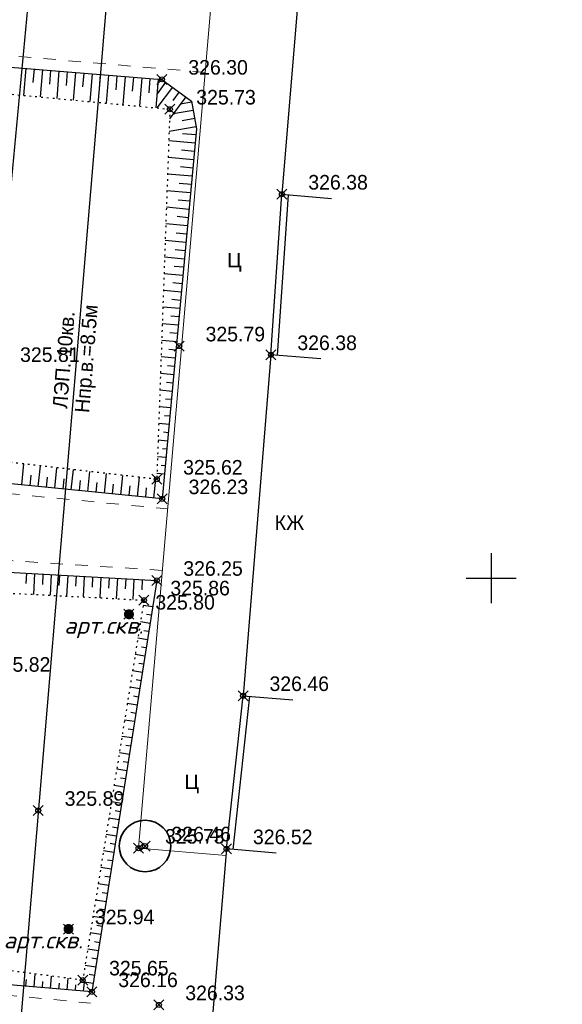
# Model space of a CAD drawing. Header units: metres. Extents: x 703769 to 722343, y 4313031 to 4317457.
# Tile 227 of 256: x 708250 to 708283, y 4314853 to 4314912. Entities that reach past the tile are written whole.
import ezdxf

# ---------------------------------------------------------------- set-up
doc = ezdxf.new("R2010")
doc.units = ezdxf.units.M
doc.header["$LTSCALE"] = 0.5
doc.header["$PDMODE"] = 35
doc.header["$PDSIZE"] = 0.3
for name, pattern in [('Auto_Street_NotBorder_Line_m1', [3, 1.5, -1.5]), ('ДОРОГИ_СТРОЯЩ', [9, 8, -1]), ('Контура низ откосов  Штриховая 0.1-0.5 - - - - - - -', [0.6, 0.1, -0.5])]:
    doc.linetypes.add(name, pattern=pattern)
for name, color, linetype in [('(001) Сетка', 92, 'Continuous'), ('(004) Точки рельефа', 7, 'Continuous'), ('(007) Здания', 7, 'Continuous'), ('(013) Газ', 30, 'ИК_Газопровод -------г--------'), ('(022) Возд. Линии', 7, 'Continuous'), ('(025) Дорога', 7, 'Continuous'), ('(028) Гидротехн.', 7, 'Continuous'), ('(035) Откосы', 7, 'Continuous'), ('(040) Ограда', 7, 'Continuous')]:
    doc.layers.add(name, color=color, linetype=linetype)
doc.layers.add('AUTO#_ROADS_EXIST_L', color=7, linetype='Continuous', lineweight=15, true_color=0x000000)
doc.styles.add('BM-431', font='txt')
doc.styles.add('D-431', font='txt')
doc.styles.add('P-131', font='txt')
doc.styles.add('S', font='txtwr', dxfattribs={"oblique": 15})
doc.styles.get("Standard").update_dxf_attribs({"font": 'times.ttf'})
doc.linetypes.add('GAZ_VOZDUSH', pattern='A,1,-2,["~",Standard,S=3,R=0,X=-1.5,Y=-1.5],-1,10', length=14)
doc.linetypes.add('ИК_Газопровод -------г--------', pattern='A,9,-0.6,["Г",Standard,S=1.2,R=0,X=0,Y=-0.6],-1.2', length=10.8)
doc.linetypes.add('ОГРАДА_ГЛИН', pattern='A,4,["|",Standard,S=0.8,R=0,X=0,Y=-0.8],0.5,["|",Standard,S=0.8,R=0,X=0,Y=-0.8],3.5', length=8)

# ---------------------------------------------------------------- blocks, each defined once
blk = doc.blocks.new('301')
at = {"color": 3, "linetype": 'Continuous', "const_width": 0.6}
blk.add_lwpolyline([(-0.3, 0, 1), (0.3, 0, 1)], format="xyb", close=True, dxfattribs=at)
at = {"color": 7, "style": 'S', "oblique": 15, "flags": 8}
blk.add_attdef('SK', (1.383373, -1.013531), '', height=2, dxfattribs=at)
blk = doc.blocks.new('Setka')
at = {"layer": '(001) Сетка'}
for p, q in [((0, 1.5), (0, -1.5)), ((-1.5, 0), (1.5, 0))]:
    blk.add_line(p, q, dxfattribs=at)

msp = doc.modelspace()

# ---------------------------------------------------------------- linework, layer by layer
at = {"layer": '(007) Здания', "elevation": 325.99, "flags": 128}
for points in [[(708270.551, 4314921.533), (708267.561, 4314921.78), (708265.887, 4314901.529), (708268.877, 4314901.282)], [(708268.219, 4314891.637), (708265.229, 4314891.882), (708263.553, 4314871.389), (708266.543, 4314871.144)], [(708265.549, 4314861.932), (708262.56, 4314862.183), (708260.812, 4314841.374), (708263.801, 4314841.123)]]:
    msp.add_lwpolyline(points, dxfattribs=at)
at = {"layer": '(013) Газ', "linetype": 'GAZ_VOZDUSH', "elevation": 324.816, "flags": 128}
msp.add_lwpolyline([(708165.166, 4315455.034), (708237.064, 4315447.856), (708237.796, 4315439.435), (708237.948, 4315425.87), (708271.633, 4315423.02), (708271.633, 4315423.02), (708293.165, 4315421.558), (708284.482, 4315255.16), (708278.28, 4315165.641), (708278.086, 4315159.227), (708267.101, 4315087.682), (708203.286, 4314411.276), (708188.652, 4314151.902), (708188.652, 4314118.902)], dxfattribs=at)
at = {"layer": '(022) Возд. Линии', "elevation": 325.602, "flags": 128}
msp.add_lwpolyline([(708193.113, 4314949.215), (708231.85, 4314945.639), (708252.432, 4314962.525), (708256.599, 4314927.904), (708250.049, 4314850.368), (708243.396, 4314768.028), (708236.639, 4314687.685), (708229.091, 4314592.015), (708221.041, 4314493.71), (708213.333, 4314396.611), (708205.917, 4314312.611), (708198.539, 4314217.865), (708194.357, 4314168.719), (708189.106, 4314107.015)], dxfattribs=at)
at = {"layer": '(035) Откосы'}
for p, q in [((708250.492, 4314909.101, 325.935), (708250.359, 4314907.472, 325.935)), ((708250.989, 4314909.06, 325.935), (708250.923, 4314908.243, 325.935)), ((708251.487, 4314909.02, 325.935), (708251.354, 4314907.379, 325.935)), ((708251.985, 4314908.979, 325.935), (708251.918, 4314908.156, 325.935)), ((708252.482, 4314908.939, 325.935), (708252.348, 4314907.285, 325.935)), ((708252.98, 4314908.899, 325.935), (708252.912, 4314908.068, 325.935)), ((708253.477, 4314908.858, 325.935), (708253.342, 4314907.191, 325.935)), ((708253.975, 4314908.818, 325.935), (708253.907, 4314907.981, 325.935)), ((708254.473, 4314908.777, 325.935), (708254.336, 4314907.098, 325.935)), ((708254.97, 4314908.737, 325.935), (708254.902, 4314907.894, 325.935)), ((708255.468, 4314908.696, 325.935), (708255.33, 4314907.004, 325.935)), ((708255.966, 4314908.656, 325.935), (708255.897, 4314907.807, 325.935)), ((708256.463, 4314908.616, 325.935), (708256.325, 4314906.91, 325.935)), ((708256.961, 4314908.575, 325.935), (708256.891, 4314907.719, 325.935)), ((708257.458, 4314908.535, 325.935), (708257.319, 4314906.817, 325.935)), ((708257.956, 4314908.494, 325.935), (708257.886, 4314907.632, 325.935)), ((708258.454, 4314908.454, 325.935), (708258.313, 4314906.723, 325.935)), ((708258.898, 4314908.271, 325.935), (708258.382, 4314907.572, 325.935)), ((708259.3, 4314907.975, 325.935), (708258.372, 4314906.717, 325.935)), ((708259.702, 4314907.679, 325.935), (708259.327, 4314907.171, 325.935)), ((708260.103, 4314907.382, 325.935), (708259.131, 4314906.065, 325.935)), ((708260.471, 4314907.064, 325.935), (708259.778, 4314906.94, 325.935)), ((708260.558, 4314906.573, 325.935), (708259.347, 4314906.356, 325.935)), ((708260.646, 4314906.081, 325.935), (708259.884, 4314905.945, 325.935)), ((708260.734, 4314905.59, 325.935), (708259.104, 4314905.299, 325.935)), ((708260.674, 4314904.597, 325.935), (708259.085, 4314904.744, 325.935)), ((708260.72, 4314905.094, 325.935), (708259.911, 4314905.169, 325.935)), ((708260.628, 4314904.1, 325.935), (708259.847, 4314904.172, 325.935)), ((708260.582, 4314903.603, 325.935), (708259.049, 4314903.745, 325.935)), ((708260.536, 4314903.105, 325.935), (708259.784, 4314903.175, 325.935)), ((708260.49, 4314902.608, 325.935), (708259.014, 4314902.745, 325.935)), ((708260.398, 4314901.614, 325.935), (708258.978, 4314901.746, 325.935)), ((708260.444, 4314902.111, 325.935), (708259.72, 4314902.178, 325.935)), ((708260.352, 4314901.117, 325.935), (708259.656, 4314901.181, 325.935)), ((708260.306, 4314900.62, 325.935), (708258.943, 4314900.746, 325.935)), ((708260.26, 4314900.123, 325.935), (708259.592, 4314900.184, 325.935)), ((708260.214, 4314899.625, 325.935), (708258.907, 4314899.747, 325.935)), ((708260.121, 4314898.631, 325.935), (708258.872, 4314898.747, 325.935)), ((708260.167, 4314899.128, 325.935), (708259.528, 4314899.188, 325.935)), ((708260.075, 4314898.134, 325.935), (708259.465, 4314898.191, 325.935)), ((708260.029, 4314897.637, 325.935), (708258.836, 4314897.747, 325.935)), ((708259.983, 4314897.14, 325.935), (708259.401, 4314897.194, 325.935)), ((708259.937, 4314896.643, 325.935), (708258.801, 4314896.748, 325.935)), ((708259.845, 4314895.648, 325.935), (708258.765, 4314895.748, 325.935)), ((708259.891, 4314896.145, 325.935), (708259.337, 4314896.197, 325.935)), ((708259.799, 4314895.151, 325.935), (708259.273, 4314895.2, 325.935)), ((708259.753, 4314894.654, 325.935), (708258.73, 4314894.749, 325.935)), ((708259.707, 4314894.157, 325.935), (708259.209, 4314894.203, 325.935)), ((708259.661, 4314893.66, 325.935), (708258.694, 4314893.749, 325.935)), ((708259.615, 4314893.163, 325.935), (708259.145, 4314893.206, 325.935)), ((708259.568, 4314892.665, 325.935), (708258.659, 4314892.75, 325.935)), ((708259.522, 4314892.168, 325.935), (708259.082, 4314892.209, 325.935)), ((708259.476, 4314891.671, 325.935), (708258.623, 4314891.75, 325.935)), ((708259.43, 4314891.174, 325.935), (708259.018, 4314891.212, 325.935)), ((708259.384, 4314890.677, 325.935), (708258.588, 4314890.751, 325.935)), ((708259.338, 4314890.18, 325.935), (708258.954, 4314890.215, 325.935)), ((708259.292, 4314889.683, 325.935), (708258.552, 4314889.751, 325.935)), ((708259.246, 4314889.186, 325.935), (708258.89, 4314889.218, 325.935)), ((708259.2, 4314888.688, 325.935), (708258.517, 4314888.752, 325.935)), ((708259.154, 4314888.191, 325.935), (708258.826, 4314888.222, 325.935)), ((708259.108, 4314887.694, 325.935), (708258.481, 4314887.752, 325.935)), ((708259.062, 4314887.197, 325.935), (708258.763, 4314887.225, 325.935)), ((708259.016, 4314886.7, 325.935), (708258.446, 4314886.753, 325.935)), ((708258.923, 4314885.706, 325.935), (708258.41, 4314885.753, 325.935)), ((708258.969, 4314886.203, 325.935), (708258.699, 4314886.228, 325.935)), ((708250.247, 4314884.062, 325.935), (708250.373, 4314885.324, 325.935)), ((708251.241, 4314883.963, 325.935), (708251.365, 4314885.209, 325.935)), ((708252.235, 4314883.864, 325.935), (708252.357, 4314885.094, 325.935)), ((708258.877, 4314885.208, 325.935), (708258.635, 4314885.231, 325.935)), ((708250.744, 4314884.012, 325.935), (708250.807, 4314884.639, 325.935)), ((708251.738, 4314883.913, 325.935), (708251.799, 4314884.532, 325.935)), ((708253.228, 4314883.765, 325.935), (708253.349, 4314884.979, 325.935)), ((708254.222, 4314883.666, 325.935), (708254.341, 4314884.864, 325.935)), ((708255.215, 4314883.567, 325.935), (708255.333, 4314884.748, 325.935)), ((708256.209, 4314883.467, 325.935), (708256.325, 4314884.633, 325.935)), ((708257.203, 4314883.368, 325.935), (708257.317, 4314884.518, 325.935)), ((708258.831, 4314884.711, 325.935), (708258.375, 4314884.754, 325.935)), ((708252.731, 4314883.814, 325.935), (708252.792, 4314884.425, 325.935)), ((708253.725, 4314883.715, 325.935), (708253.785, 4314884.318, 325.935)), ((708254.719, 4314883.616, 325.935), (708254.778, 4314884.211, 325.935)), ((708255.712, 4314883.517, 325.935), (708255.771, 4314884.104, 325.935)), ((708256.706, 4314883.418, 325.935), (708256.763, 4314883.997, 325.935)), ((708257.699, 4314883.319, 325.935), (708257.756, 4314883.89, 325.935)), ((708258.196, 4314883.269, 325.935), (708258.309, 4314884.403, 325.935)), ((708250.526, 4314878.757, 325.866), (708250.491, 4314878.132, 325.866)), ((708251.024, 4314878.729, 325.866), (708250.954, 4314877.481, 325.866)), ((708251.522, 4314878.701, 325.866), (708251.486, 4314878.078, 325.866)), ((708252.019, 4314878.673, 325.866), (708251.949, 4314877.429, 325.866)), ((708252.517, 4314878.645, 325.866), (708252.482, 4314878.024, 325.866)), ((708253.014, 4314878.617, 325.866), (708252.944, 4314877.377, 325.866)), ((708253.512, 4314878.589, 325.866), (708253.477, 4314877.97, 325.866)), ((708254.009, 4314878.561, 325.866), (708253.94, 4314877.326, 325.866)), ((708254.507, 4314878.533, 325.866), (708254.472, 4314877.917, 325.866)), ((708255.004, 4314878.505, 325.866), (708254.935, 4314877.274, 325.866)), ((708255.502, 4314878.477, 325.866), (708255.467, 4314877.863, 325.866)), ((708255.999, 4314878.449, 325.866), (708255.93, 4314877.222, 325.866)), ((708256.497, 4314878.421, 325.866), (708256.462, 4314877.809, 325.866)), ((708256.994, 4314878.393, 325.866), (708256.925, 4314877.171, 325.866)), ((708257.492, 4314878.365, 325.866), (708257.457, 4314877.755, 325.866)), ((708258.12, 4314876.725, 325.866), (708257.543, 4314876.816, 325.866)), ((708258.042, 4314876.233, 325.866), (708257.753, 4314876.278, 325.866)), ((708257.964, 4314875.74, 325.866), (708257.385, 4314875.832, 325.866)), ((708257.886, 4314875.248, 325.866), (708257.596, 4314875.294, 325.866)), ((708257.809, 4314874.756, 325.866), (708257.226, 4314874.848, 325.866)), ((708257.653, 4314873.772, 325.866), (708257.067, 4314873.864, 325.866)), ((708257.731, 4314874.264, 325.866), (708257.439, 4314874.31, 325.866)), ((708257.575, 4314873.28, 325.866), (708257.282, 4314873.326, 325.866)), ((708257.498, 4314872.787, 325.866), (708256.909, 4314872.88, 325.866)), ((708257.42, 4314872.295, 325.866), (708257.125, 4314872.342, 325.866)), ((708257.342, 4314871.803, 325.866), (708256.75, 4314871.897, 325.866)), ((708257.187, 4314870.819, 325.866), (708256.591, 4314870.913, 325.866)), ((708257.264, 4314871.311, 325.866), (708256.967, 4314871.358, 325.866)), ((708257.109, 4314870.326, 325.866), (708256.81, 4314870.374, 325.866)), ((708257.031, 4314869.834, 325.866), (708256.433, 4314869.929, 325.866)), ((708256.953, 4314869.342, 325.866), (708256.653, 4314869.389, 325.866)), ((708256.876, 4314868.85, 325.866), (708256.274, 4314868.945, 325.866)), ((708256.72, 4314867.865, 325.866), (708256.115, 4314867.961, 325.866)), ((708256.798, 4314868.358, 325.866), (708256.496, 4314868.405, 325.866)), ((708256.642, 4314867.373, 325.866), (708256.339, 4314867.421, 325.866)), ((708256.564, 4314866.881, 325.866), (708255.957, 4314866.977, 325.866)), ((708256.487, 4314866.389, 325.866), (708256.182, 4314866.437, 325.866)), ((708256.409, 4314865.897, 325.866), (708255.798, 4314865.993, 325.866)), ((708256.253, 4314864.912, 325.866), (708255.639, 4314865.009, 325.866)), ((708256.331, 4314865.404, 325.866), (708256.025, 4314865.453, 325.866)), ((708256.176, 4314864.42, 325.866), (708255.868, 4314864.469, 325.866)), ((708256.098, 4314863.928, 325.866), (708255.48, 4314864.025, 325.866)), ((708256.02, 4314863.436, 325.866), (708255.711, 4314863.485, 325.866)), ((708255.942, 4314862.944, 325.866), (708255.322, 4314863.042, 325.866)), ((708255.787, 4314861.959, 325.866), (708255.163, 4314862.058, 325.866)), ((708255.865, 4314862.451, 325.866), (708255.554, 4314862.5, 325.866)), ((708255.709, 4314861.467, 325.866), (708255.396, 4314861.516, 325.866)), ((708255.631, 4314860.975, 325.866), (708255.004, 4314861.074, 325.866)), ((708255.554, 4314860.483, 325.866), (708255.239, 4314860.532, 325.866)), ((708255.476, 4314859.99, 325.866), (708254.846, 4314860.09, 325.866)), ((708255.32, 4314859.006, 325.866), (708254.687, 4314859.106, 325.866)), ((708255.398, 4314859.498, 325.866), (708255.082, 4314859.548, 325.866)), ((708255.243, 4314858.514, 325.866), (708254.925, 4314858.564, 325.866)), ((708255.165, 4314858.022, 325.866), (708254.528, 4314858.122, 325.866)), ((708255.087, 4314857.529, 325.866), (708254.768, 4314857.58, 325.866)), ((708255.009, 4314857.037, 325.866), (708254.37, 4314857.138, 325.866)), ((708254.854, 4314856.053, 325.866), (708254.211, 4314856.154, 325.866)), ((708254.932, 4314856.545, 325.866), (708254.611, 4314856.596, 325.866)), ((708254.776, 4314855.561, 325.866), (708254.454, 4314855.612, 325.866)), ((708254.698, 4314855.068, 325.866), (708254.052, 4314855.171, 325.866)), ((708250.493, 4314853.928, 325.866), (708250.527, 4314854.329, 325.866)), ((708250.989, 4314853.886, 325.866), (708251.055, 4314854.666, 325.866)), ((708251.982, 4314853.802, 325.866), (708252.045, 4314854.537, 325.866)), ((708252.975, 4314853.718, 325.866), (708253.034, 4314854.409, 325.866)), ((708254.621, 4314854.576, 325.866), (708254.297, 4314854.627, 325.866)), ((708251.486, 4314853.844, 325.866), (708251.518, 4314854.223, 325.866)), ((708252.479, 4314853.76, 325.866), (708252.509, 4314854.117, 325.866)), ((708253.472, 4314853.676, 325.866), (708253.5, 4314854.01, 325.866)), ((708253.968, 4314853.634, 325.866), (708254.014, 4314854.168, 325.866)), ((708254.543, 4314854.084, 325.866), (708254.014, 4314854.168, 325.866))]:
    msp.add_line(p, q, dxfattribs=at)
at = {"layer": '(035) Откосы', "flags": 128}
for points, elevation in [([(708258.693, 4314883.22), (708222.577, 4314886.82), (708223.977, 4314911.255), (708258.675, 4314908.436), (708260.461, 4314907.118), (708260.755, 4314905.47), (708258.693, 4314883.22)], 325.935), ([(708254.465, 4314853.592), (708220.237, 4314856.489), (708221.161, 4314880.409), (708258.371, 4314878.316), (708254.465, 4314853.592)], 325.866)]:
    msp.add_lwpolyline(points, dxfattribs=dict(at, elevation=elevation))
at = {"layer": '(035) Откосы', "linetype": 'Контура низ откосов  Штриховая 0.1-0.5 - - - - - - -'}
for points, elevation in [([(708258.362, 4314884.397), (708224.613, 4314888.315), (708225.975, 4314909.77), (708259.152, 4314906.644), (708258.362, 4314884.397)], 325.328), ([(708253.911, 4314854.295), (708223.046, 4314858.307), (708223.525, 4314878.906), (708257.595, 4314877.136), (708253.911, 4314854.295)], 325.355)]:
    msp.add_lwpolyline(points, dxfattribs=dict(at, elevation=elevation))
at = {"layer": '(040) Ограда', "linetype": 'ОГРАДА_ГЛИН', "elevation": 325.99, "flags": 128}
for points in [[(708265.229, 4314891.882), (708265.887, 4314901.529)], [(708262.56, 4314862.183), (708263.553, 4314871.389)]]:
    msp.add_lwpolyline(points, dxfattribs=at)
at = {"layer": '(040) Ограда', "elevation": 325.99, "flags": 128}
for points in [[(708265.628, 4314891.849), (708266.286, 4314901.496)], [(708262.959, 4314862.149), (708263.952, 4314871.356)]]:
    msp.add_lwpolyline(points, dxfattribs=at)
at = {"color": 2, "lineweight": 35}
msp.add_circle((708257.66, 4314862.354, 326.166), 1.548, dxfattribs=at)
at = {"color": 0, "linetype": 'ByBlock', "lineweight": -2, "transparency": 16777216}
for p in [(708258.675, 4314908.436, 326.299), (708259.152, 4314906.644, 325.728), (708265.887, 4314901.529, 326.379), (708259.711, 4314892.405, 325.79), (708265.229, 4314891.882, 326.382), (708258.362, 4314884.397, 325.623), (708258.693, 4314883.22, 326.23), (708258.371, 4314878.316, 326.254), (708257.595, 4314877.136, 325.859), (708256.692, 4314876.284, 325.801), (708263.553, 4314871.389, 326.459), (708251.242, 4314864.491, 325.888), (708257.66, 4314862.354, 326.461), (708257.272, 4314862.22, 325.726), (708262.56, 4314862.183, 326.524), (708253.058, 4314857.368, 325.944), (708253.911, 4314854.295, 325.65), (708254.465, 4314853.592, 326.161), (708258.491, 4314852.805, 326.332)]:
    msp.add_point(p, dxfattribs=at)
at = {"layer": 'AUTO#_ROADS_EXIST_L', "lineweight": 15, "elevation": 325.99, "flags": 128}
msp.add_lwpolyline([(708262.526, 4314861.779), (708257.272, 4314862.22), (708262.653, 4314924.951), (708267.824, 4314924.507)], dxfattribs=at)
at = {"layer": 'AUTO#_ROADS_EXIST_L', "linetype": 'Auto_Street_NotBorder_Line_m1', "lineweight": 15, "elevation": -0.295, "flags": 128}
for points in [[(708261.272, 4314908.853), (708220.271, 4314912.37), (708217.581, 4314886.598), (708259.022, 4314882.62)], [(708258.705, 4314878.925), (708217.214, 4314881.563), (708215.398, 4314856.662), (708254.376, 4314852.912)]]:
    msp.add_lwpolyline(points, dxfattribs=at)

# ---------------------------------------------------------------- block references
at = {"layer": '(001) Сетка'}
msp.add_blockref('Setka', (708278.465, 4314878.456), dxfattribs=at)
at = {"layer": '(028) Гидротехн.'}
ref = msp.add_blockref('301', (708256.692, 4314876.284, 325.506), dxfattribs=dict(at, xscale=0.5, yscale=0.5, zscale=0.5))
ref.add_attrib('SK', 'арт.скв.', (708252.796, 4314875.116, 325.506), dxfattribs={"layer": '0', "color": 1, "lineweight": 30, "height": 1, "style": 'S', "oblique": 15, "flags": 8})
ref = msp.add_blockref('301', (708253.058, 4314857.368, 325.649), dxfattribs=dict(at, xscale=0.5, yscale=0.5, zscale=0.5))
ref.add_attrib('SK', 'арт.скв.', (708249.162, 4314856.2, 325.649), dxfattribs={"layer": '0', "color": 1, "lineweight": 30, "height": 1, "style": 'S', "oblique": 15, "flags": 8})

# ---------------------------------------------------------------- texts
at = {"layer": '(004) Точки рельефа', "style": 'D-431'}
for s, p in [('326.30', (708260.261, 4314908.721, 326.299)), ('325.73', (708260.738, 4314906.925, 325.728)), ('326.38', (708267.473, 4314901.814, 326.379)), ('325.79', (708261.297, 4314892.689, 325.79)), ('326.38', (708266.815, 4314892.167, 326.382)), ('325.81', (708250.147, 4314891.452, 325.812)), ('325.62', (708259.948, 4314884.682, 325.623)), ('326.23', (708260.279, 4314883.505, 326.23)), ('326.25', (708259.957, 4314878.601, 326.254)), ('325.86', (708259.181, 4314877.421, 325.859)), ('325.80', (708258.278, 4314876.567, 325.801)), ('325.82', (708248.391, 4314872.833, 325.822)), ('326.46', (708265.139, 4314871.674, 326.459)), ('325.89', (708252.828, 4314864.775, 325.888)), ('325.73', (708258.858, 4314862.501, 325.726)), ('326.46', (708259.246, 4314862.639, 326.461)), ('326.52', (708264.146, 4314862.468, 326.524)), ('325.94', (708254.644, 4314857.652, 325.944)), ('325.65', (708255.497, 4314854.58, 325.65)), ('326.16', (708256.051, 4314853.877, 326.161)), ('326.33', (708260.077, 4314853.09, 326.332))]:
    msp.add_text(s, height=0.875, dxfattribs=at).set_placement(p)
at = {"layer": '(007) Здания', "style": 'P-131'}
msp.add_text('КЖ', height=0.88, dxfattribs=at).set_placement((708265.454, 4314881.357, -0.295))
at = {"layer": '(022) Возд. Линии', "style": 'BM-431'}
msp.add_text('Hпр.в.=8.5м', height=0.875, rotation=85.43168, dxfattribs=at).set_placement((708254.302, 4314888.365, 325.602))
at = {"layer": '(022) Возд. Линии', "insert": (708252.1, 4314888.694, 325.602), "char_height": 0.875, "attachment_point": 1, "rotation": 85.43168, "style": 'BM-431'}
msp.add_mtext('ЛЭП. 10кв.', dxfattribs=at)
at = {"layer": '(025) Дорога', "linetype": 'ДОРОГИ_СТРОЯЩ', "style": 'BM-431'}
for p in [(708262.595, 4314897.129, -0.295), (708260.033, 4314865.778, -0.295)]:
    msp.add_text('Ц', height=0.875, dxfattribs=at).set_placement(p)

doc.saveas('drawing.dxf')
